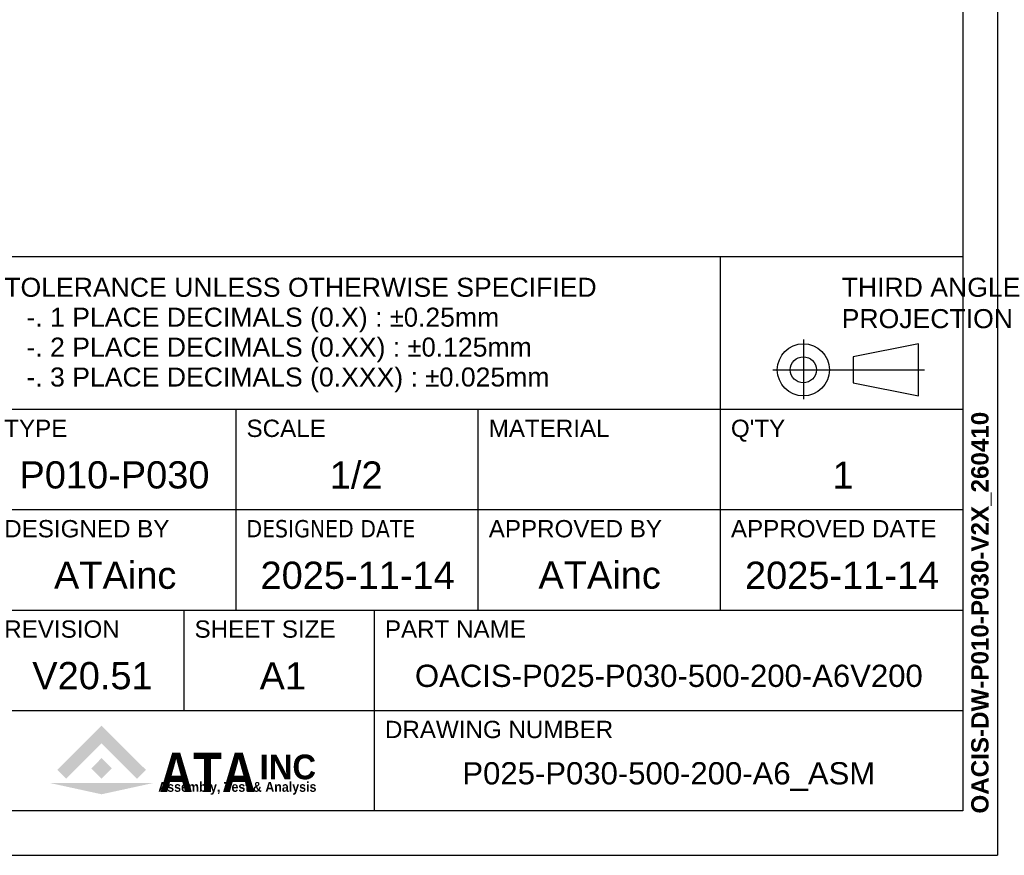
# Model space of a CAD drawing. Extents: x 47048 to 48733, y 15921 to 17109.
# Tile 9 of 26: x 48334 to 48733, y 15921 to 16259. Entities that reach past the tile are written whole.
import ezdxf
from ezdxf.enums import TextEntityAlignment as Align

# ---------------------------------------------------------------- set-up
doc = ezdxf.new("R2010")
doc.units = 0
doc.header["$LTSCALE"] = 25.4
doc.layers.get('0').update_dxf_attribs({"linetype": 'CONTINUOUS'})
doc.layers.add('ATA-TEXT', color=7, linetype='CONTINUOUS')
doc.styles.add('주 문자 (ISO)', font='arial.ttf')

# ---------------------------------------------------------------- blocks, each defined once
blk = doc.blocks.new('ata-Title-A1-002')
for color, points in [(176, [(14.63, 6.49), (12.84, 8.28), (21.79, 17.23), (30.75, 8.28), (28.96, 6.49), (21.79, 13.66)]), (30, [(21.79, 10.66), (23.88, 8.57), (21.79, 6.49), (19.71, 8.57)]), (9, [(32.34, 5.64), (21.79, 3.34), (11.25, 5.64)])]:
    blk.add_hatch(color=color).paths.add_polyline_path(points)
at = {"color": 253}
for p, q in [((196, 112), (0, 112)), ((147, 40.6), (147, 112)), ((196, 112), (196, 0)), ((0, 81.2), (196, 81.2)), ((49, 40.6), (49, 81.2)), ((98, 40.6), (98, 81.2)), ((0, 60.9), (196, 60.9)), ((0, 40.6), (196, 40.6)), ((38.5, 20.3), (38.5, 40.6)), ((77, 0), (77, 40.6)), ((0, 20.3), (196, 20.3)), ((196, 0), (0, 0))]:
    blk.add_line(p, q, dxfattribs=at)
for p, q in [((163.75, 95.32), (163.75, 83.26)), ((187.03, 94.45), (173.85, 91.82)), ((187.03, 83.91), (187.03, 94.45)), ((173.85, 91.82), (173.85, 86.55)), ((157.57, 89.18), (188.27, 89.18)), ((173.85, 86.55), (187.03, 83.91)), ((0, 81.2), (196, 81.2))]:
    blk.add_line(p, q)
for radius in [5.27, 2.64]:
    blk.add_circle((163.75, 89.18), radius)
at = {"char_height": 3.85, "attachment_point": 1, "style": '주 문자 (ISO)'}
for s, insert, line_spacing_factor in [('TOLERANCE UNLESS OTHERWISE SPECIFIED\\P   -. 1 PLACE DECIMALS (0.X) : {\\fAIGDT|b0|i0|c2|p2;`0}.25mm\\P   -. 2 PLACE DECIMALS (0.XX) : {\\fAIGDT|b0|i0|c2|p2;`0}.125mm \\P   -. 3 PLACE DECIMALS (0.XXX) : {\\fAIGDT|b0|i0|c2|p2;`0}.025mm', (2.11, 107.8), 0.942857), ('THIRD ANGLE\\PPROJECTION', (171.5, 107.8), 0.987884)]:
    blk.add_mtext(s, dxfattribs=dict(at, insert=insert, line_spacing_factor=line_spacing_factor))
at = {"char_height": 3.5, "attachment_point": 1, "style": '주 문자 (ISO)'}
for s, insert in [('TYPE', (2.1, 79.1)), ('SCALE', (51.11, 79.1)), ('MATERIAL', (100.1, 79.1)), ("Q'TY", (149.1, 79.1)), ('DESIGNED BY', (2.1, 58.8)), ('{\\fTahoma|b0|i0|c0|p34;DESIGNED \\fTahoma|b0|i0|c129|p34;DATE}', (51.1, 58.8)), ('APPROVED BY', (100.11, 58.8)), ('APPROVED DATE', (149.1, 58.8)), ('REVISION', (2.1, 38.5)), ('SHEET SIZE', (40.6, 38.5)), ('PART NAME', (79.11, 38.5)), ('DRAWING NUMBER', (79.11, 18.2))]:
    blk.add_mtext(s, dxfattribs=dict(at, insert=insert))
at = {"color": 176, "insert": (33.46, 3.77), "char_height": 8, "width": 37.1563, "attachment_point": 7, "line_spacing_factor": 0.5, "style": '주 문자 (ISO)'}
blk.add_mtext('{\\fArial|b1|i0|c0|p34;\\W0.85;ATA}', dxfattribs=at)
at = {"color": 9, "style": '주 문자 (ISO)'}
for s, insert, char_height, attachment_point in [('{\\fArial|b1|i0|c0|p34;\\W0.95;INC}', (53.76, 6.3), 5, 7), ('{\\fArial|b1|i0|c0|p34;\\W0.9;Assembly, Test & Analysis}', (49.25, 5.84), 2, 2)]:
    blk.add_mtext(s, dxfattribs=dict(at, insert=insert, char_height=char_height, attachment_point=attachment_point))
at = {"style": '주 문자 (ISO)'}
for tag, p in [('TYPE_001', (24.5, 67.9)), ('SCALE_001', (73.5, 67.9)), ('MATERIAL_001', (122.5, 67.9)), ('QTY_001', (171.5, 67.9)), ('DESIGNED_BY_001', (24.5, 47.6)), ('APPROVED_BY_001', (122.5, 47.64)), ('APPROVED_DATE_001', (171.5, 47.6)), ('REVISION_001', (19.25, 27.3)), ('SHEET_SIZE_001', (57.75, 27.3)), ('PART_NAME_001', (136.5, 27.3)), ('DRAWING_NUMBER_001', (136.5, 7))]:
    blk.add_attdef(tag, text='', height=5.5, dxfattribs=at).set_placement(p, align=Align.MIDDLE_CENTER)
at = {"color": 7, "style": '주 문자 (ISO)'}
blk.add_attdef('DESIGNED_DATE_001', text='', height=5.5, dxfattribs=at).set_placement((73.5, 47.6), align=Align.MIDDLE_CENTER)
blk = doc.blocks.new('ata-Border-A1-002')
at = {"color": 253, "ltscale": 0.5}
for p in [(841, 594), (0, 0)]:
    blk.add_line(p, (841, 0), dxfattribs=at)
for p, q in [((834, 585), (834, 9)), ((834, 9), (7, 9))]:
    blk.add_line(p, q)

msp = doc.modelspace()

# ---------------------------------------------------------------- block references
at = {"xscale": 2, "yscale": 2, "zscale": 2}
msp.add_blockref('ata-Border-A1-002', (47047.9785069, 15920.8125715), dxfattribs=at)
msp.add_blockref('ata-Border-A1-002', (47047.9785069, 15920.8125715), dxfattribs=at)
ref = msp.add_blockref('ata-Title-A1-002', (48323.9785069, 15938.8125715), dxfattribs=dict(xscale=2, yscale=2, zscale=2))
ref.add_attrib('SCALE_001', '1/2', (48459.8795069, 16069.1180715), dxfattribs={"height": 11, "style": '주 문자 (ISO)'})
ref.add_attrib('TYPE_001', 'P010-P030', (48334.3465069, 16069.1840715), dxfattribs={"height": 11, "style": '주 문자 (ISO)'})
ref.add_attrib('DESIGNED_BY_001', 'ATAinc', (48348.3055069, 16028.6005715), dxfattribs={"height": 11, "style": '주 문자 (ISO)'})
ref.add_attrib('DESIGNED_DATE_001', '2025-11-14', (48431.8625069, 16028.5840715), dxfattribs={"color": 7, "height": 11, "style": '주 문자 (ISO)'})
ref.add_attrib('APPROVED_BY_001', 'ATAinc', (48544.3055069, 16028.6760711), dxfattribs={"height": 11, "style": '주 문자 (ISO)'})
ref.add_attrib('APPROVED_DATE_001', '2025-11-14', (48627.8625069, 16028.5840715), dxfattribs={"height": 11, "style": '주 문자 (ISO)'})
ref.add_attrib('PART_NAME_001', 'OACIS-P025-P030-500-200-A6V200', (48494.3380069, 15988.9125715), dxfattribs={"height": 9, "style": '주 문자 (ISO)'})
ref.add_attrib('DRAWING_NUMBER_001', 'P025-P030-500-200-A6_ASM', (48513.5305069, 15949.4825715), dxfattribs={"height": 9, "style": '주 문자 (ISO)'})
ref.add_attrib('QTY_001', '1', (48663.2825069, 16069.0905715), dxfattribs={"height": 11, "style": '주 문자 (ISO)'})
ref.add_attrib('REVISION_001', 'V20.51', (48339.5270069, 15987.9840715), dxfattribs={"height": 11, "style": '주 문자 (ISO)'})
ref.add_attrib('SHEET_SIZE_001', 'A1', (48431.4980069, 15987.8905715), dxfattribs={"color": 7, "height": 11, "style": '주 문자 (ISO)'})

# ---------------------------------------------------------------- texts
at = {"layer": 'ATA-TEXT', "color": 7, "insert": (48719.3994047, 15937.6971058), "char_height": 3.5, "attachment_point": 1, "rotation": 90, "line_spacing_factor": 0.257143, "style": '주 문자 (ISO)'}
msp.add_mtext('{\\fArial|b1|i0|c129|p34;\\H2.00000x;OACIS-DW-P010-P030-V2X_260410}', dxfattribs=at)

doc.saveas('drawing.dxf')
